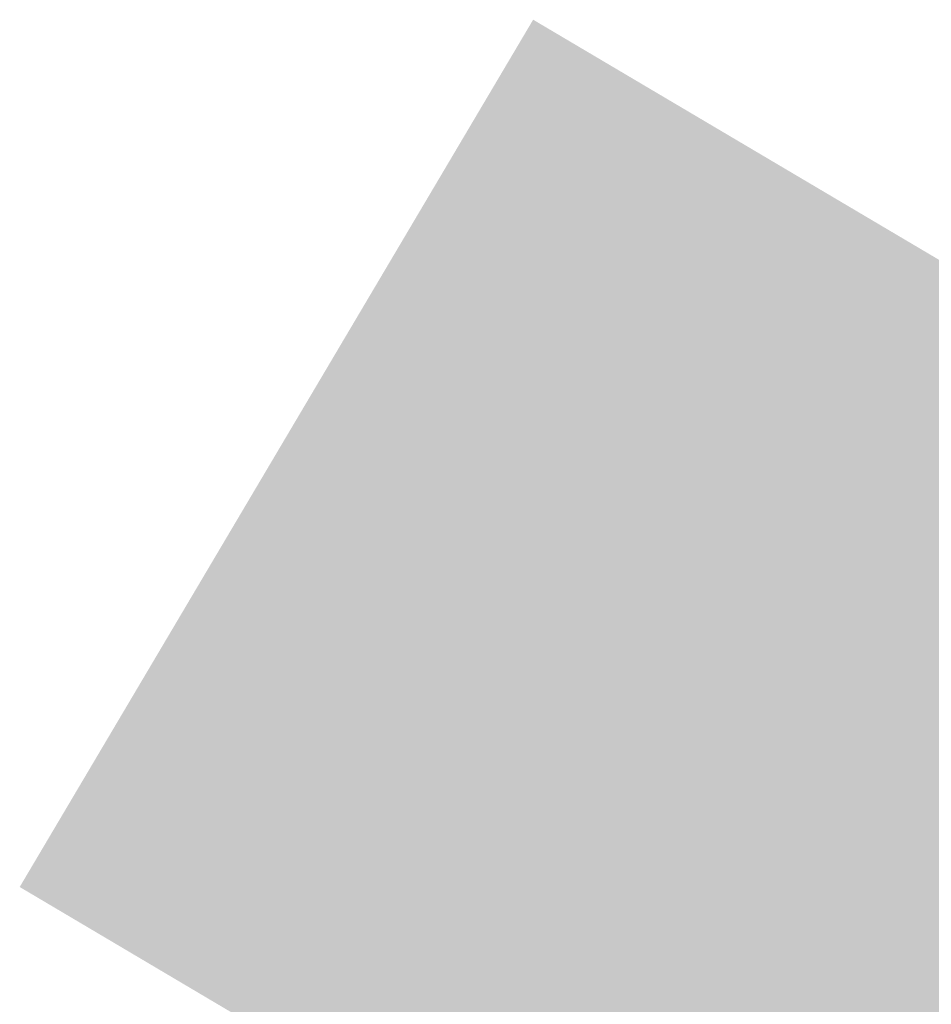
# Model space of a CAD drawing. Header units: metres. Extents: x 90722 to 92458, y 464239 to 465276.
# Tile 2 of 33: x 90722 to 90805, y 464910 to 464999. Entities that reach past the tile are written whole.
import ezdxf

# ---------------------------------------------------------------- set-up
doc = ezdxf.new("R2010")
doc.units = ezdxf.units.M
doc.layers.add('N-WE-VH-VERHARDING_STREETPRINT-A-500', color=252, linetype='Continuous', lineweight=0)
doc.layers.add('X-XX-AL-GRENS_FASE-V', color=7, linetype='Continuous', lineweight=18, true_color=0xfcfcfc, transparency=0.5)

msp = doc.modelspace()

# ---------------------------------------------------------------- hatches: boundary and pattern name
at = {"layer": 'N-WE-VH-VERHARDING_STREETPRINT-A-500'}
h = msp.add_hatch(dxfattribs=at)
h.set_pattern_fill('AVH-BSS_KEIFORMAAT_KEPER', color=256, angle=-225, pattern_type=2)
h.set_pattern_definition([(104.39723, (90587.82589, 464789.43495), (-0.127810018, 0.07559497), [0.315, -0.105]), (14.39723, (90587.62249, 464789.38274), (-0.127810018, 0.07559497), [0.315, -0.105])])
edge = h.paths.add_edge_path()
edge.add_line((90841.554, 464942.127), (90835.961, 464945.437))
edge.add_line((90835.961, 464945.437), (90810.092, 464901.717))
edge.add_arc((90799.764, 464907.828), 12, 239.38721, 329.38723, ccw=False)
edge.add_line((90793.653, 464897.501), (90819.903, 464881.969))
edge.add_arc((90826.013, 464892.297), 12, 149.38723, 239.38721, ccw=False)
edge.add_line((90815.686, 464898.407), (90841.554, 464942.127))
at = {"layer": 'X-XX-AL-GRENS_FASE-V'}
h = msp.add_hatch(color=256, dxfattribs=at)
h.dxf.hatch_style = 1
edge = h.paths.add_edge_path()
edge.add_line((90768.47, 464999.249), (90831.716, 464961.834))
edge.add_arc((90825.068, 464951.032), 12.684, 37.04847, 58.3895, ccw=False)
edge.add_line((90835.191, 464958.674), (90853.463, 464947.862))
edge.add_arc((90851.441, 464934.744), 13.273, 60.55128, 81.23415, ccw=False)
edge.add_line((90857.966, 464946.302), (90968.911, 464880.655))
edge.add_line((90968.911, 464880.655), (90922.076, 464801.551))
edge.add_line((90922.076, 464801.551), (90721.671, 464920.205))
edge.add_line((90721.671, 464920.205), (90768.47, 464999.249))

doc.saveas('drawing.dxf')
